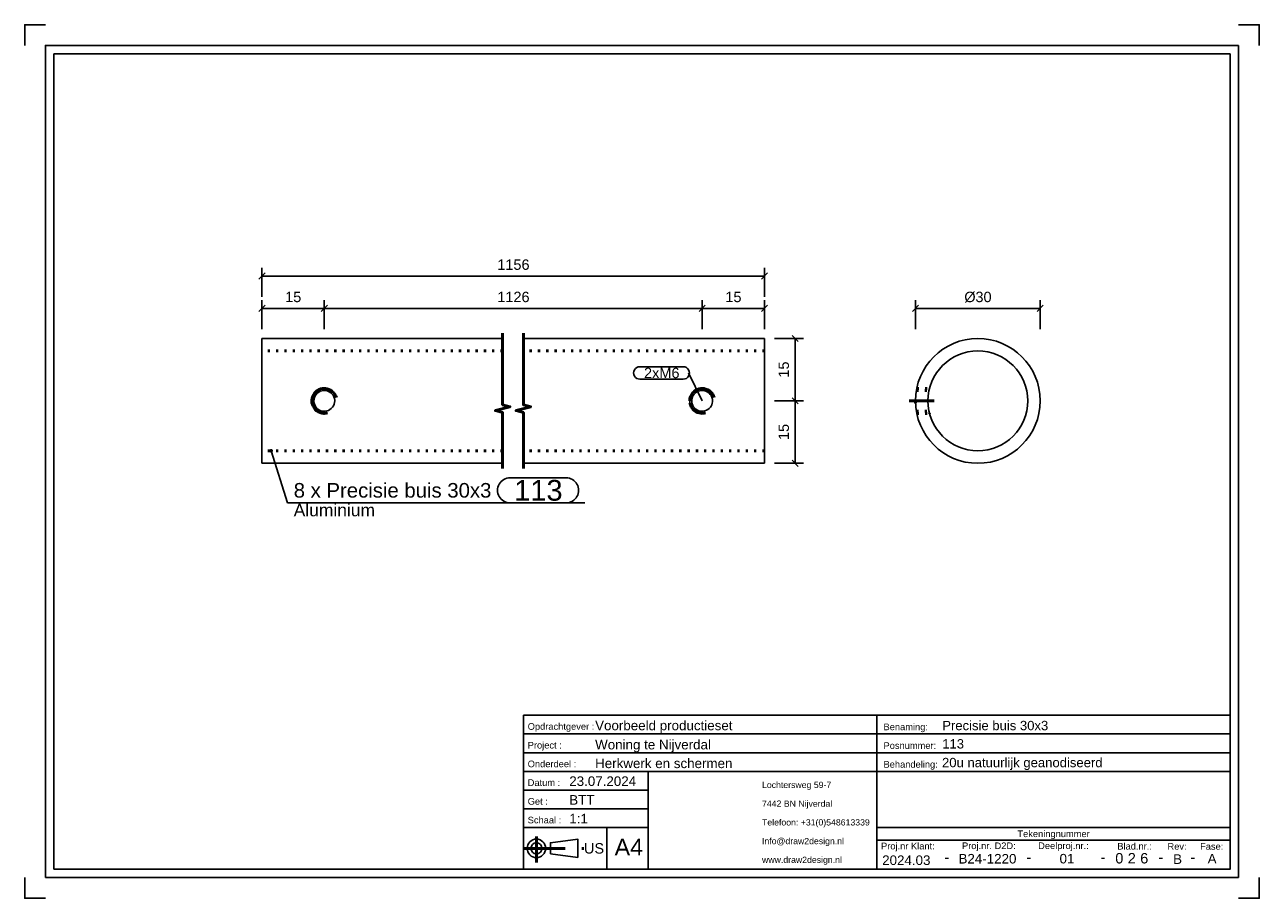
# Model space of a CAD drawing. Header units: millimetres. Extents: x 499 to 796, y -378 to -168.
import ezdxf
from ezdxf.enums import TextEntityAlignment as Align

# ---------------------------------------------------------------- set-up
doc = ezdxf.new("R2010")
doc.units = ezdxf.units.MM
doc.linetypes.add('DOT', pattern=[2, 0.5, -1.5])
doc.linetypes.add('STRICHPUNKT2', pattern=[18.5, 10, -4, 0.5, -4])
doc.layers.get('0').update_dxf_attribs({"linetype": 'CONTINUOUS'})
for name, color, linetype in [('DIM49', 4, 'CONTINUOUS'), ('LE_RED', 1, 'CONTINUOUS'), ('TXT_ALL', 7, 'CONTINUOUS'), ('TXT_DIM49', 2, 'CONTINUOUS'), ('TXT_YELLOW', 2, 'CONTINUOUS')]:
    doc.layers.add(name, color=color, linetype=linetype)
doc.layers.add('LE_ALL', color=7, linetype='CONTINUOUS', lineweight=50)
doc.styles.add('ARIAL', font='arial.ttf')

# ---------------------------------------------------------------- blocks, each defined once
blk = doc.blocks.new('TFIELD_00005', base_point=(676.66, -368.56))
at = {"layer": 'TXT_YELLOW', "style": 'ARIAL'}
for s, p in [('Lochtersweg 59-7', (676.66, -350.56)), ('7442 BN Nijverdal', (676.66, -355.06)), ('Telefoon: +31(0)548613339', (676.66, -359.56)), ('Info@draw2design.nl', (676.66, -364.06)), ('www.draw2design.nl', (676.66, -368.56))]:
    blk.add_text(s, height=1.5, dxfattribs=at).set_placement(p, align=Align.MIDDLE_LEFT)
blk = doc.blocks.new('FLEX_00004', base_point=(689.47, -370.81))
blk.add_blockref('TFIELD_00005', (676.66, -368.56))
blk = doc.blocks.new('D2D_00003', base_point=(649.53, -368.96))
blk.add_blockref('FLEX_00004', (689.47, -370.81))
blk = doc.blocks.new('TFIELD_00007', base_point=(641.2, -365.51))
at = {"layer": 'TXT_YELLOW', "style": 'ARIAL'}
blk.add_text('A4', height=4, dxfattribs=at).set_placement((641.2, -365.51), align=Align.MIDDLE_LEFT)
blk = doc.blocks.new('FLEX_00006', base_point=(644.58, -365.51))
blk.add_blockref('TFIELD_00007', (641.2, -365.51))
blk = doc.blocks.new('TFIELD_00013', base_point=(633.82, -365.81))
at = {"layer": 'TXT_YELLOW', "style": 'ARIAL'}
blk.add_text('US', height=2.5, dxfattribs=at).set_placement((633.82, -365.81), align=Align.MIDDLE_LEFT)
blk = doc.blocks.new('FLEX_00012', base_point=(633.82, -365.81))
blk.add_blockref('TFIELD_00013', (633.82, -365.81))
blk = doc.blocks.new('US_00011', base_point=(623.72, -365.81))
blk.add_line((625.75, -367.15), (632.31, -368.04))
blk.add_lwpolyline([(625.75, -367.15), (625.75, -364.48), (632.31, -363.59), (632.31, -368.04)])
for radius in [2.22, 1.33]:
    blk.add_circle((622.39, -365.81), radius)
at = {"layer": 'LE_ALL', "color": 1, "linetype": 'STRICHPUNKT2'}
for p, q in [((622.39, -363), (622.39, -369.22)), ((619.29, -365.81), (634.16, -365.81))]:
    blk.add_line(p, q, dxfattribs=at)
blk.add_blockref('FLEX_00012', (633.82, -365.81))
blk = doc.blocks.new('SCHRIFE_00015', base_point=(630.29, -350.81))
for p, q in [((619.29, -333.81), (704.29, -333.81)), ((619.29, -333.81), (619.29, -370.81)), ((704.29, -333.81), (789.29, -333.81)), ((704.29, -370.81), (704.29, -333.81)), ((789.29, -333.81), (789.29, -370.81)), ((619.29, -338.31), (704.29, -338.31)), ((704.29, -338.31), (789.29, -338.31)), ((619.29, -342.81), (704.29, -342.81)), ((704.29, -342.81), (789.29, -342.81)), ((619.29, -347.31), (789.29, -347.31)), ((649.29, -347.31), (649.29, -370.81)), ((649.29, -351.81), (619.29, -351.81)), ((649.29, -356.31), (619.29, -356.31)), ((649.29, -360.81), (619.29, -360.81)), ((639.29, -360.81), (639.29, -370.81)), ((789.29, -360.81), (704.29, -360.81)), ((789.29, -363.81), (704.29, -363.81)), ((789.29, -370.81), (619.29, -370.81))]:
    blk.add_line(p, q)
at = {"layer": 'TXT_YELLOW', "style": 'ARIAL'}
for s, height, p in [('Voorbeeld productieset', 2.3, (636.51, -337.42)), ('Precisie buis 30x3', 2.25, (720.01, -337.41)), ('Woning te Nijverdal', 2.3, (636.51, -342.02)), ('113', 2.25, (720.01, -341.81)), ('Herkwerk en schermen', 2.3, (636.51, -346.52)), ('20u natuurlijk geanodiseerd', 2.25, (719.96, -346.31)), ('23.07.2024', 2.3, (630.29, -350.81)), ('BTT', 2.3, (630.29, -355.31)), ('1:1', 2.3, (630.29, -359.81))]:
    blk.add_text(s, height=height, dxfattribs=at).set_placement(p)
for s, height, p in [('2024.03', 2.3, (711.37, -369.81)), ('-', 2.5, (721.11, -369.16)), ('B24-1220', 2.3, (730.89, -369.46)), ('-', 2.5, (740.86, -369.16)), ('01', 2.3, (750.02, -369.44)), ('-', 2.5, (758.69, -369.16)), ('-', 2.5, (772.62, -369.16)), ('B', 2.3, (776.63, -369.55)), ('-', 2.5, (780.28, -369.16)), ('A', 2.3, (784.93, -369.45))]:
    blk.add_text(s, height=height, dxfattribs=at).set_placement(p, align=Align.CENTER)
blk = doc.blocks.new('TFIELD_00019', base_point=(767.64, -368.19))
at = {"layer": 'TXT_ALL', "style": 'ARIAL'}
blk.add_text('6', height=2.5, dxfattribs=at).set_placement((767.64, -368.19), align=Align.MIDDLE_LEFT)
blk = doc.blocks.new('6_00018')
blk.add_blockref('TFIELD_00019', (767.64, -368.19))
blk = doc.blocks.new('TELLER1_00017')
blk.add_blockref('6_00018', (0, 0))
blk = doc.blocks.new('TFIELD_00022', base_point=(764.64, -368.19))
at = {"layer": 'TXT_ALL', "style": 'ARIAL'}
blk.add_text('2', height=2.5, dxfattribs=at).set_placement((764.64, -368.19), align=Align.MIDDLE_LEFT)
blk = doc.blocks.new('2_00021')
blk.add_blockref('TFIELD_00022', (764.64, -368.19))
blk = doc.blocks.new('TELLER2_00020')
blk.add_blockref('2_00021', (0, 0))
blk = doc.blocks.new('TFIELD_00025', base_point=(761.64, -368.19))
at = {"layer": 'TXT_ALL', "style": 'ARIAL'}
blk.add_text('0', height=2.5, dxfattribs=at).set_placement((761.64, -368.19), align=Align.MIDDLE_LEFT)
blk = doc.blocks.new('0_00024')
blk.add_blockref('TFIELD_00025', (761.64, -368.19))
blk = doc.blocks.new('TELLER3_00023')
blk.add_blockref('0_00024', (0, 0))
blk = doc.blocks.new('NL_00026', base_point=(620.29, -337.31))
at = {"layer": 'TXT_ALL', "color": 1, "style": 'ARIAL'}
blk.add_text('Tekeningnummer', height=1.6, dxfattribs=at).set_placement((746.79, -362.31), align=Align.MIDDLE_CENTER)
at = {"layer": 'TXT_YELLOW', "style": 'ARIAL'}
for s, p in [('Opdrachtgever :', (620.29, -337.31)), ('Benaming:', (705.89, -337.41)), ('Project :', (620.29, -341.81)), ('Posnummer:', (705.89, -341.91)), ('Onderdeel :', (620.29, -346.31)), ('Behandeling:', (705.89, -346.41)), ('Datum :', (620.29, -350.81)), ('Get :', (620.29, -355.31)), ('Schaal :', (620.29, -359.81)), ('Proj.nr Klant:', (705.29, -366.06)), ('Proj.nr. D2D:', (724.77, -365.99)), ('Deelproj.nr.:', (743.09, -365.98)), ('Blad.nr.:', (762.13, -366.1)), ('Rev:', (774.2, -366.14)), ('Fase:', (782.04, -366.14))]:
    blk.add_text(s, height=1.6, dxfattribs=at).set_placement(p)
blk = doc.blocks.new('SCHRIFE_00014')
for name, p in [('SCHRIFE_00015', (630.29, -350.81)), ('NL_00026', (620.29, -337.31)), ('TELLER3_00023', (0, 0)), ('TELLER2_00020', (0, 0)), ('TELLER1_00017', (0, 0))]:
    blk.add_blockref(name, p)
blk = doc.blocks.new('DINA4Q_00002', base_point=(789.29, -174.81))
for p, q in [((506.29, -370.81), (506.29, -174.81)), ((506.29, -174.81), (789.29, -174.81)), ((791.29, -172.81), (791.29, -372.81)), ((504.29, -372.81), (791.29, -372.81))]:
    blk.add_line(p, q)
for points in [[(499.29, -172.81), (499.29, -167.81), (504.29, -167.81)], [(791.29, -167.81), (796.29, -167.81), (796.29, -172.81)], [(504.29, -372.81), (504.29, -172.81), (791.29, -172.81)], [(789.29, -174.81), (789.29, -370.81), (506.29, -370.81)], [(499.29, -372.81), (499.29, -377.81), (504.29, -377.81)], [(791.29, -377.81), (796.29, -377.81), (796.29, -372.81)]]:
    blk.add_lwpolyline(points)
for name, p in [('SCHRIFE_00014', (0, 0)), ('D2D_00003', (649.53, -368.96)), ('US_00011', (623.72, -365.81)), ('FLEX_00006', (644.58, -365.51))]:
    blk.add_blockref(name, p)
blk = doc.blocks.new('_ZBL0027_00001')
blk.add_blockref('DINA4Q_00002', (789.29, -174.81))
blk = doc.blocks.new('_D1', base_point=(561.94, -234.51))
at = {"layer": 'DIM49', "color": 1}
for p, q in [((556.36, -241.01), (556.36, -234.01)), ((571.36, -241.01), (571.36, -234.01)), ((557.11, -235.26), (555.61, -236.76)), ((556.36, -236.01), (571.36, -236.01)), ((570.61, -236.76), (572.11, -235.26))]:
    blk.add_line(p, q, dxfattribs=at)
at = {"layer": 'TXT_DIM49', "style": 'ARIAL'}
blk.add_text('15', height=2.5, dxfattribs=at).set_placement((561.94, -234.51))
blk = doc.blocks.new('_D2', base_point=(612.97, -234.51))
at = {"layer": 'DIM49', "color": 1}
for p, q in [((571.36, -241.01), (571.36, -234.01)), ((662.26, -241.01), (662.26, -234.01)), ((572.11, -235.26), (570.61, -236.76)), ((571.36, -236.01), (662.26, -236.01)), ((661.51, -236.76), (663.01, -235.26))]:
    blk.add_line(p, q, dxfattribs=at)
at = {"layer": 'TXT_DIM49', "style": 'ARIAL'}
blk.add_text('1126', height=2.5, dxfattribs=at).set_placement((612.97, -234.51))
blk = doc.blocks.new('_D3', base_point=(667.84, -234.51))
at = {"layer": 'DIM49', "color": 1}
for p, q in [((662.26, -241.01), (662.26, -234.01)), ((677.26, -241.01), (677.26, -234.01)), ((663.01, -235.26), (661.51, -236.76)), ((662.26, -236.01), (677.26, -236.01)), ((676.51, -236.76), (678.01, -235.26))]:
    blk.add_line(p, q, dxfattribs=at)
at = {"layer": 'TXT_DIM49', "style": 'ARIAL'}
blk.add_text('15', height=2.5, dxfattribs=at).set_placement((667.84, -234.51))
blk = doc.blocks.new('_D4', base_point=(612.97, -226.74))
at = {"layer": 'DIM49', "color": 1}
for p, q in [((557.11, -227.49), (555.61, -228.99)), ((556.36, -233.24), (556.36, -226.24)), ((556.36, -228.24), (677.26, -228.24)), ((676.51, -228.99), (678.01, -227.49)), ((677.26, -233.24), (677.26, -226.24))]:
    blk.add_line(p, q, dxfattribs=at)
at = {"layer": 'TXT_DIM49', "style": 'ARIAL'}
blk.add_text('1156', height=2.5, dxfattribs=at).set_placement((612.97, -226.74))
blk = doc.blocks.new('_D5', base_point=(683.13, -267.66))
at = {"layer": 'DIM49', "color": 1}
for p, q in [((679.63, -258.24), (686.63, -258.24)), ((685.38, -258.99), (683.88, -257.49)), ((684.63, -273.24), (684.63, -258.24)), ((679.63, -273.24), (686.63, -273.24)), ((683.88, -272.49), (685.38, -273.99))]:
    blk.add_line(p, q, dxfattribs=at)
at = {"layer": 'TXT_DIM49', "style": 'ARIAL'}
blk.add_text('15', height=2.5, rotation=90.0002, dxfattribs=at).set_placement((683.13, -267.66))
blk = doc.blocks.new('_D6', base_point=(683.13, -252.66))
at = {"layer": 'DIM49', "color": 1}
for p, q in [((679.63, -243.24), (686.63, -243.24)), ((685.38, -243.99), (683.88, -242.49)), ((684.63, -258.24), (684.63, -243.24)), ((679.63, -258.24), (686.63, -258.24)), ((683.88, -257.49), (685.38, -258.99))]:
    blk.add_line(p, q, dxfattribs=at)
at = {"layer": 'TXT_DIM49', "style": 'ARIAL'}
blk.add_text('15', height=2.5, rotation=90.0002, dxfattribs=at).set_placement((683.13, -252.66))
blk = doc.blocks.new('SHAPE_00057', base_point=(662.26, -258.24))
at = {"layer": 'DIM49', "color": 3}
for p, q in [((647.27, -250.03), (657.71, -250.03)), ((662.26, -258.24), (658.96, -251.53)), ((657.71, -253.03), (647.27, -253.03))]:
    blk.add_line(p, q, dxfattribs=at)
for centre, start_param, end_param in [((647.27, -251.53), 1.570796, 4.712389), ((657.71, -251.53), 4.712389, 7.853982)]:
    blk.add_ellipse(centre, major_axis=(1.5, 0), ratio=1, start_param=start_param, end_param=end_param, dxfattribs=at)
at = {"layer": 'TXT_DIM49', "style": 'ARIAL'}
blk.add_text('2xM6', height=2.5, dxfattribs=at).set_placement((648.27, -251.53), align=Align.MIDDLE_LEFT)
blk = doc.blocks.new('SHAPE_00058', base_point=(558.57, -270.24))
at = {"layer": 'DIM49', "color": 3}
for p, q in [((558.31, -270.2), (558.83, -270.2)), ((558.68, -270), (558.46, -270)), ((558.57, -270.24), (562.5, -282.74)), ((558.37, -270.4), (558.78, -270.4)), ((616.03, -276.74), (629.55, -276.74)), ((562.5, -282.74), (634.05, -282.74)), ((629.55, -282.74), (616.03, -282.74))]:
    blk.add_line(p, q, dxfattribs=at)
blk.add_lwpolyline([(558.43, -270.02), (558.38, -270.06), (558.34, -270.12), (558.31, -270.18), (558.31, -270.25), (558.32, -270.32), (558.35, -270.38), (558.39, -270.43), (558.45, -270.47), (558.51, -270.5), (558.58, -270.5), (558.65, -270.49), (558.71, -270.46), (558.76, -270.42), (558.8, -270.36), (558.83, -270.3), (558.83, -270.23), (558.82, -270.16), (558.79, -270.1), (558.75, -270.05), (558.69, -270.01), (558.63, -269.98), (558.56, -269.98), (558.49, -269.99)], close=True, dxfattribs=at)
for centre, start_param, end_param in [((616.03, -279.74), 1.570796, 4.712389), ((629.55, -279.74), 4.712389, 7.853982)]:
    blk.add_ellipse(centre, major_axis=(3, 0), ratio=1, start_param=start_param, end_param=end_param, dxfattribs=at)
at = {"layer": 'TXT_DIM49', "style": 'ARIAL'}
for s, height, p in [('8 x Precisie buis 30x3', 3.5, (564, -279.74)), ('113', 5, (617.03, -279.74)), ('Aluminium', 3, (564, -284.49))]:
    blk.add_text(s, height=height, dxfattribs=at).set_placement(p, align=Align.MIDDLE_LEFT)
blk = doc.blocks.new('Precisie buis 30x3_00032', base_point=(677.26, -246.24))
for p, q in [((556.36, -273.24), (556.36, -243.24)), ((614.26, -243.24), (556.36, -243.24)), ((677.26, -243.24), (619.26, -243.24)), ((677.26, -273.24), (677.26, -243.24)), ((614.26, -273.24), (556.36, -273.24)), ((677.26, -273.24), (619.26, -273.24))]:
    blk.add_line(p, q)
at = {"layer": 'LE_ALL', "color": 3, "linetype": 'DOT'}
for p, q in [((614.26, -246.24), (556.36, -246.24)), ((677.26, -246.24), (619.26, -246.24)), ((614.26, -270.24), (556.36, -270.24)), ((677.26, -270.24), (619.26, -270.24))]:
    blk.add_line(p, q, dxfattribs=at)
blk.add_lwpolyline([(574.26, -257.46), (574.11, -257.03), (573.89, -256.63), (573.62, -256.27), (573.29, -255.95), (572.92, -255.68), (572.51, -255.47), (572.07, -255.32), (571.62, -255.25), (571.36, -255.24), (570.91, -255.27), (570.47, -255.38), (570.05, -255.54), (569.65, -255.77), (569.3, -256.06), (568.99, -256.4), (568.74, -256.79), (568.54, -257.2), (568.42, -257.65), (568.36, -258.11), (568.36, -258.24), (568.39, -258.69), (568.5, -259.13), (568.66, -259.55), (568.89, -259.95), (569.18, -260.3), (569.52, -260.61), (569.91, -260.86), (570.32, -261.06), (570.77, -261.18), (571.23, -261.24), (571.36, -261.24), (571.81, -261.21), (572.14, -261.14)], dxfattribs=at)
blk.add_lwpolyline([(665.15, -257.46), (665, -257.03), (664.79, -256.62), (664.61, -256.38), (664.3, -256.05), (663.95, -255.76), (663.61, -255.56), (663.18, -255.39), (662.74, -255.28), (662.35, -255.24), (661.9, -255.26), (661.45, -255.35), (661.08, -255.48), (660.67, -255.69), (660.3, -255.96), (660.01, -256.25), (659.74, -256.61), (659.52, -257.02), (659.38, -257.4), (659.3, -257.71, 0.089958), (659.31, -258.78), (659.43, -259.23), (659.61, -259.65), (659.76, -259.9), (660.04, -260.26), (660.37, -260.57), (660.69, -260.8), (661.1, -261.01), (661.54, -261.15), (661.92, -261.22), (662.26, -261.24), (662.71, -261.2), (663.04, -261.14)], format="xyb", dxfattribs=at)
for name, p in [('_D4', (612.97, -226.74)), ('_D1', (561.94, -234.51)), ('_D2', (612.97, -234.51)), ('_D3', (667.84, -234.51)), ('_D6', (683.13, -252.66)), ('SHAPE_00057', (662.26, -258.24)), ('_D5', (683.13, -267.66)), ('SHAPE_00058', (558.57, -270.24))]:
    blk.add_blockref(name, p)
blk = doc.blocks.new('DIN 13-M6_00034', base_point=(659.82, -257.7))
for points in [[(659.82, -257.7), (659.94, -257.3), (660.13, -256.93), (660.34, -256.63), (660.64, -256.34), (660.98, -256.09), (661.3, -255.93), (661.7, -255.8), (662.12, -255.74), (662.47, -255.75), (662.88, -255.82), (663.28, -255.96), (663.59, -256.12), (663.92, -256.37), (664.21, -256.68), (664.41, -256.97), (664.59, -257.34), (664.7, -257.73)], [(664.7, -258.76), (664.58, -259.16), (664.4, -259.53), (664.23, -259.77), (663.95, -260.08), (663.62, -260.33), (663.3, -260.51), (662.91, -260.65), (662.5, -260.73), (662.26, -260.74), (661.84, -260.7), (661.44, -260.6), (661.1, -260.46), (660.75, -260.23), (660.44, -259.95), (660.21, -259.68), (660, -259.32), (659.85, -258.93), (659.81, -258.73)]]:
    blk.add_lwpolyline(points)
for start, end in [(167.4747, -168.6631), (-12.0179, 11.8441)]:
    blk.add_arc((662.26, -258.24), 2.5, start, end)
at = {"layer": 'LE_RED'}
blk.add_lwpolyline([(665.15, -257.46), (665, -257.03), (664.79, -256.62), (664.61, -256.38), (664.3, -256.05), (663.95, -255.76), (663.61, -255.56), (663.18, -255.39), (662.74, -255.28), (662.35, -255.24), (661.9, -255.26), (661.45, -255.35), (661.08, -255.48), (660.67, -255.69), (660.3, -255.96), (660.01, -256.25), (659.74, -256.61), (659.52, -257.02), (659.38, -257.4), (659.3, -257.71, 0.089958), (659.31, -258.78)], format="xyb", dxfattribs=at)
blk.add_lwpolyline([(659.31, -258.78), (659.43, -259.23), (659.61, -259.65), (659.76, -259.9), (660.04, -260.26), (660.37, -260.57), (660.69, -260.8), (661.1, -261.01), (661.54, -261.15), (661.92, -261.22), (662.26, -261.24), (662.71, -261.2), (663.04, -261.14)], dxfattribs=at)
blk = doc.blocks.new('DIN 13-M6_00033')
blk.add_blockref('DIN 13-M6_00034', (659.82, -257.7))
blk = doc.blocks.new('DIN 13-M6_00036', base_point=(571.36, -260.74))
blk.add_lwpolyline([(571.36, -260.74), (570.95, -260.71), (570.55, -260.6), (570.17, -260.44), (569.82, -260.21), (569.51, -259.92), (569.26, -259.59), (569.06, -259.22), (568.93, -258.82), (568.87, -258.41), (568.86, -258.24), (568.89, -257.83), (569, -257.43), (569.16, -257.05), (569.39, -256.7), (569.67, -256.39), (570.01, -256.14), (570.38, -255.94), (570.78, -255.81), (571.19, -255.74), (571.36, -255.74), (571.77, -255.77), (572.17, -255.87), (572.55, -256.04), (572.9, -256.27), (573.21, -256.55), (573.46, -256.89), (573.66, -257.26), (573.79, -257.66), (573.86, -258.07), (573.86, -258.24), (573.83, -258.65), (573.73, -259.05), (573.56, -259.43), (573.33, -259.78), (573.05, -260.08), (572.71, -260.34), (572.34, -260.54), (571.94, -260.67), (571.53, -260.73)], close=True)
at = {"layer": 'LE_RED'}
for points in [[(574.26, -257.46), (574.11, -257.03), (573.89, -256.63), (573.62, -256.27), (573.29, -255.95), (572.92, -255.68), (572.51, -255.47), (572.07, -255.32), (571.62, -255.25), (571.36, -255.24), (570.91, -255.27), (570.47, -255.38), (570.05, -255.54), (569.65, -255.77), (569.3, -256.06), (568.99, -256.4), (568.74, -256.79), (568.54, -257.2), (568.42, -257.65), (568.36, -258.11), (568.36, -258.24), (568.39, -258.69), (568.5, -259.13), (568.66, -259.55), (568.89, -259.95), (569.18, -260.3), (569.52, -260.61), (569.91, -260.86), (570.32, -261.06), (570.77, -261.18), (571.23, -261.24), (571.36, -261.24)], [(571.36, -261.24), (571.81, -261.21), (572.14, -261.14)]]:
    blk.add_lwpolyline(points, dxfattribs=at)
blk = doc.blocks.new('DIN 13-M6_00035')
blk.add_blockref('DIN 13-M6_00036', (571.36, -260.74))
blk = doc.blocks.new('Precisie buis 30x3_00031')
for name, p in [('Precisie buis 30x3_00032', (677.26, -246.24)), ('DIN 13-M6_00035', (0, 0)), ('DIN 13-M6_00033', (0, 0))]:
    blk.add_blockref(name, p)
blk = doc.blocks.new('Sierregel_00030')
blk.add_blockref('Precisie buis 30x3_00031', (0, 0))
blk = doc.blocks.new('Sierregels_00029')
blk.add_blockref('Sierregel_00030', (0, 0))
blk = doc.blocks.new('_A3D0074_00028')
blk.add_blockref('Sierregels_00029', (0, 0))
blk = doc.blocks.new('_SHORTEN_00037', base_point=(614.26, -274.49))
at = {"layer": 'LE_ALL', "color": 4}
for points in [[(614.26, -274.49), (614.26, -261.05), (612.51, -260.58), (616.01, -259.65), (614.26, -259.18), (614.26, -241.99)], [(619.26, -274.49), (619.26, -261.05), (617.51, -260.58), (621.01, -259.65), (619.26, -259.18), (619.26, -241.99)]]:
    blk.add_lwpolyline(points, dxfattribs=at)
blk = doc.blocks.new('_ANS0074_00027')
for name, p in [('_A3D0074_00028', (0, 0)), ('_SHORTEN_00037', (614.26, -274.49))]:
    blk.add_blockref(name, p)
blk = doc.blocks.new('_D7', base_point=(725.32, -234.51))
at = {"layer": 'DIM49', "color": 1}
for p, q in [((713.58, -241.01), (713.58, -234.01)), ((743.58, -241.01), (743.58, -234.01)), ((714.33, -235.26), (712.83, -236.76)), ((713.58, -236.01), (743.58, -236.01)), ((742.83, -236.76), (744.33, -235.26))]:
    blk.add_line(p, q, dxfattribs=at)
at = {"layer": 'TXT_DIM49', "style": 'ARIAL'}
for s, p in [('Ø', (725.32, -234.51)), ('30', (728, -234.51))]:
    blk.add_text(s, height=2.5, dxfattribs=at).set_placement(p)
blk = doc.blocks.new('Precisie buis 30x3_00043', base_point=(713.88, -261.24))
for radius in [15, 12]:
    blk.add_circle((728.58, -258.24), radius)
at = {"layer": 'LE_ALL', "color": 3, "linetype": 'DOT'}
for p, q in [((713.88, -255.24), (716.96, -255.24)), ((713.88, -261.24), (716.96, -261.24))]:
    blk.add_line(p, q, dxfattribs=at)
blk.add_blockref('_D7', (725.32, -234.51))
blk = doc.blocks.new('DIN 13-M6_00045', base_point=(713.79, -255.74))
at = {"layer": 'LE_ALL', "color": 3, "linetype": 'DOT'}
for p, q in [((713.88, -255.24), (716.96, -255.24)), ((716.95, -255.26), (716.96, -255.24)), ((713.59, -258.78), (713.59, -257.71)), ((713.79, -255.74), (716.84, -255.74)), ((713.79, -260.74), (716.84, -260.74)), ((713.88, -261.24), (716.96, -261.24)), ((716.96, -261.24), (716.96, -261.22))]:
    blk.add_line(p, q, dxfattribs=at)
blk = doc.blocks.new('DIN 13-M6_00044')
blk.add_blockref('DIN 13-M6_00045', (713.79, -255.74))
blk = doc.blocks.new('_00047', base_point=(712.08, -258.24))
at = {"layer": 'LE_ALL', "color": 1, "linetype": 'STRICHPUNKT2'}
blk.add_line((712.08, -258.24), (718.08, -258.24), dxfattribs=at)
blk.add_line((712.08, -258.24), (718.08, -258.24), dxfattribs=at)
blk = doc.blocks.new('_00046')
blk.add_blockref('_00047', (712.08, -258.24))
blk = doc.blocks.new('Precisie buis 30x3_00042')
for name, p in [('Precisie buis 30x3_00043', (713.88, -261.24)), ('DIN 13-M6_00044', (0, 0)), ('_00046', (0, 0))]:
    blk.add_blockref(name, p)
blk = doc.blocks.new('Sierregel_00041')
blk.add_blockref('Precisie buis 30x3_00042', (0, 0))
blk = doc.blocks.new('Sierregels_00040')
blk.add_blockref('Sierregel_00041', (0, 0))
blk = doc.blocks.new('_A3D0075_00039')
blk.add_blockref('Sierregels_00040', (0, 0))
blk = doc.blocks.new('_ANS0075_00038')
blk.add_blockref('_A3D0075_00039', (0, 0))

msp = doc.modelspace()

# ---------------------------------------------------------------- block references
for name in ['_ZBL0027_00001', '_ANS0074_00027', '_ANS0075_00038']:
    msp.add_blockref(name, (0, 0))

doc.saveas('drawing.dxf')
